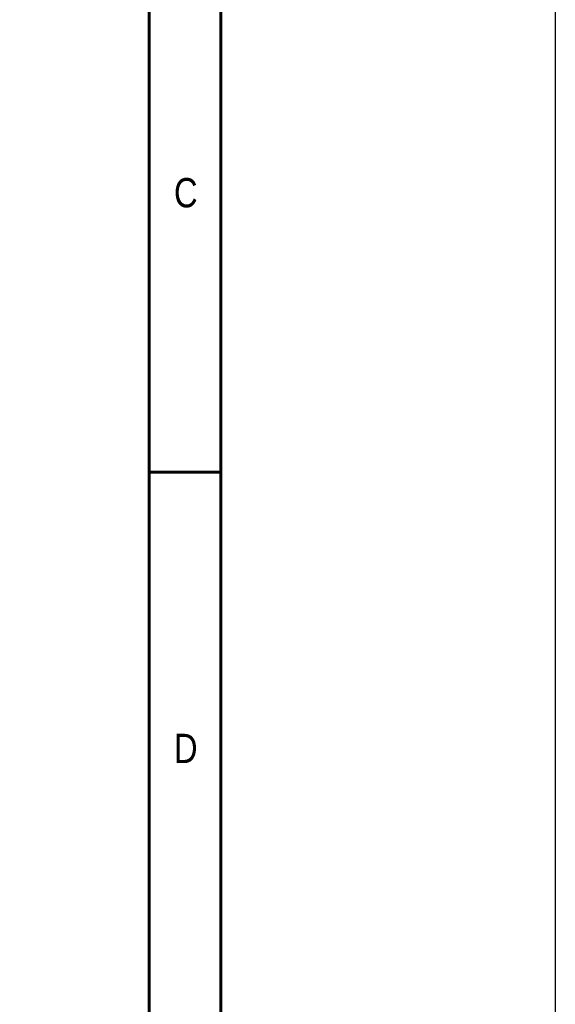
# Model space of a CAD drawing. Header units: inches. Extents: x 0 to 5766, y -2164 to 1330.
# Tile 53 of 217: x 4556 to 4664, y -2027 to -1829. Entities that reach past the tile are written whole.
import ezdxf
from ezdxf.enums import TextEntityAlignment as Align

# ---------------------------------------------------------------- set-up
doc = ezdxf.new("R2010")
doc.units = ezdxf.units.IN
doc.header["$MEASUREMENT"] = 0
doc.layers.add('BORDER', color=7, linetype='Continuous')
doc.styles.add('SEACAD_arial_ttf', font='arial.ttf', dxfattribs={"height": 0.2})

# ---------------------------------------------------------------- blocks, each defined once
blk = doc.blocks.new('A4橫')
at = {"layer": 'BORDER', "color": 123, "linetype": 'Continuous', "lineweight": 60, "ltscale": 25.4}
for p, q in [((4924.324, 1170.892), (4924.324, 1453.749)), ((4917.114, 1446.539), (4917.114, 1170.892)), ((4924.324, 1261.095), (4917.114, 1261.095))]:
    blk.add_line(p, q, dxfattribs=at)
at = {"layer": 'BORDER', "color": 60, "linetype": 'Continuous', "ltscale": 25.4, "style": 'SEACAD_arial_ttf', "width": 0.8}
for s, p in [('C', (4919.601, 1290.649)), ('D', (4919.601, 1234.806))]:
    blk.add_text(s, height=2.943, dxfattribs=at).set_placement(p, align=Align.TOP_LEFT)

msp = doc.modelspace()

# ---------------------------------------------------------------- linework, layer by layer
at = {"color": 4}
msp.add_lwpolyline([(4143.887, 611.783), (4663.887, 611.783), (4663.887, -2164.217), (4143.887, -2164.217)], close=True, dxfattribs=at)

# ---------------------------------------------------------------- block references
at = {"xscale": 2, "yscale": 2, "zscale": 2}
msp.add_blockref('A4橫', (-5251.97, -4441.857), dxfattribs=at)

doc.saveas('drawing.dxf')
